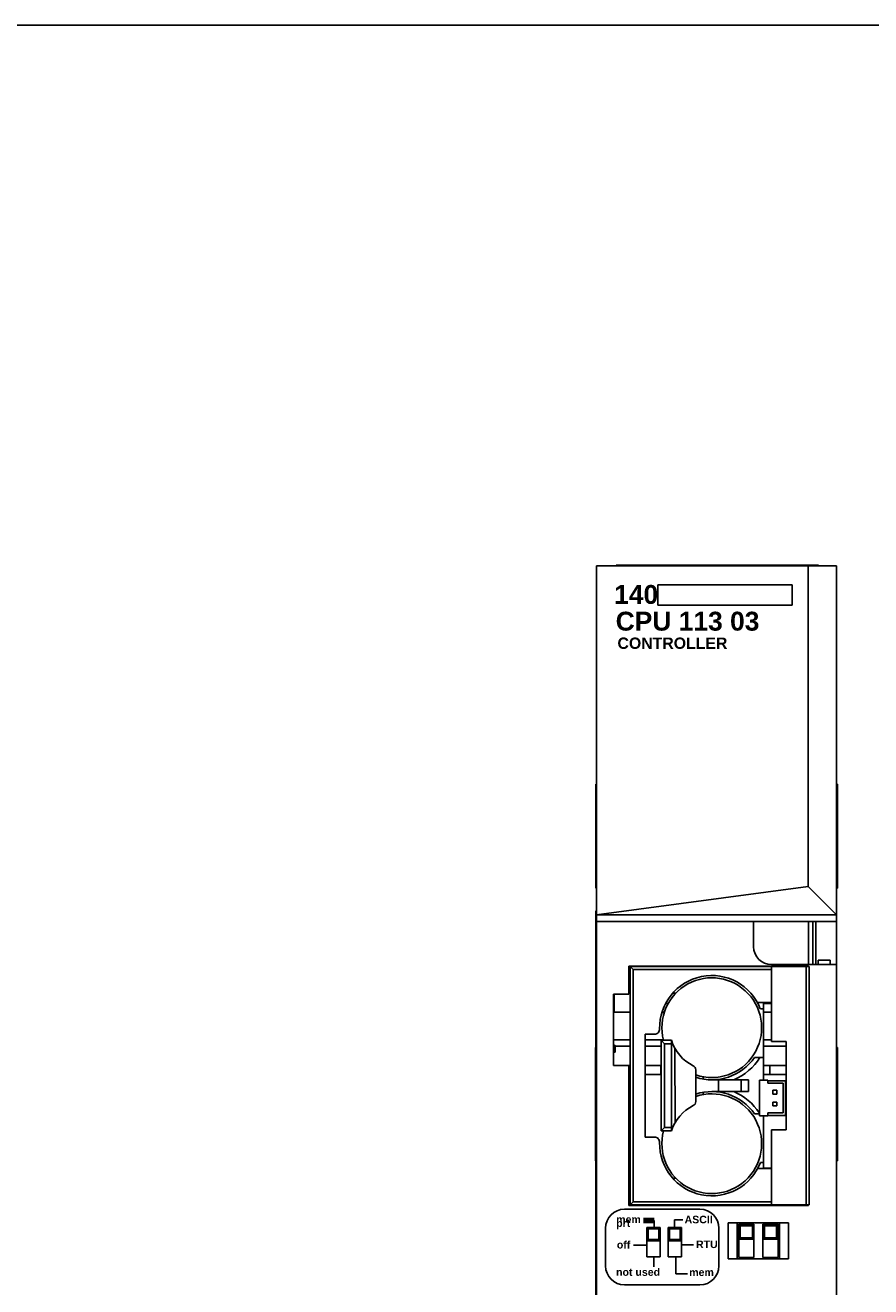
# Model space of a CAD drawing. Extents: x 0 to 22, y 0 to 17.
# Tile 2 of 2: x 5.6 to 11.2, y 8.7 to 17. Entities that reach past the tile are written whole.
import ezdxf

# ---------------------------------------------------------------- set-up
doc = ezdxf.new("R2010")
doc.units = 0
doc.header["$LTSCALE"] = 1.21
doc.header["$MEASUREMENT"] = 0
doc.layers.get('0').update_dxf_attribs({"linetype": 'CONTINUOUS'})

msp = doc.modelspace()

# ---------------------------------------------------------------- linework, layer by layer
for p, q in [((0, 17), (22, 17)), ((9.3775, 3.5797), (9.3775, 13.4222)), ((9.3775, 13.4222), (10.9657, 13.4222)), ((9.5074, 13.4274), (10.846, 13.4274)), ((10.7779, 11.3018), (10.7779, 13.4222)), ((10.846, 13.4222), (10.846, 13.4274)), ((10.9657, 3.5797), (10.9657, 13.4222)), ((9.7817, 13.2978), (10.6721, 13.2978)), ((9.7817, 13.2978), (9.7817, 13.1627)), ((10.6721, 13.2978), (10.6721, 13.1627)), ((9.7817, 13.1627), (10.6721, 13.1627)), ((9.3714, 11.29), (9.3714, 11.9789)), ((9.3775, 11.9789), (9.3714, 11.9789)), ((10.9657, 11.9789), (10.9718, 11.9789)), ((10.9718, 11.29), (10.9718, 11.9789)), ((9.3775, 11.29), (9.3714, 11.29)), ((9.3775, 11.114), (10.7779, 11.3018)), ((10.7779, 11.3018), (10.9657, 11.114)), ((10.9657, 11.29), (10.9718, 11.29)), ((9.3724, 7.5955), (9.3724, 11.1388)), ((9.3775, 11.1388), (9.3724, 11.1388)), ((10.9657, 11.114), (9.3775, 11.114)), ((9.3775, 11.0699), (10.9657, 11.0699)), ((10.4165, 11.0699), (10.4165, 10.9022)), ((10.7787, 10.7841), (10.7787, 11.0699)), ((10.8082, 10.7841), (10.8082, 11.0699)), ((10.8279, 10.7841), (10.8279, 11.0699)), ((9.5917, 10.7746), (9.5917, 10.5886)), ((10.7806, 10.7746), (9.5917, 10.7746)), ((9.5997, 10.7716), (9.5997, 9.1937)), ((9.6194, 10.752), (9.5997, 10.7716)), ((9.5997, 10.7716), (10.7835, 10.7716)), ((9.6321, 10.7716), (9.6321, 10.7746)), ((9.6981, 10.7716), (9.6981, 10.7746)), ((10.0732, 10.7716), (10.0732, 10.7746)), ((10.1612, 10.7746), (10.1536, 10.7716)), ((10.5346, 10.7841), (10.9657, 10.7841)), ((10.5355, 10.7716), (10.5355, 10.2752)), ((10.6108, 10.7746), (10.6284, 10.7739)), ((10.6284, 10.7746), (10.6284, 10.7725)), ((10.6284, 10.7725), (10.6946, 10.7725)), ((10.6946, 10.7736), (10.7222, 10.7746)), ((10.6946, 10.7736), (10.6946, 10.7725)), ((10.7639, 9.1937), (10.7639, 10.7716)), ((10.7806, 10.7716), (10.7806, 10.7746)), ((10.7835, 9.1937), (10.7835, 10.7716)), ((10.8444, 10.7841), (10.8444, 10.814)), ((10.8444, 10.814), (10.9239, 10.814)), ((10.9239, 10.7841), (10.9239, 10.814)), ((9.6194, 10.752), (9.6194, 9.2134)), ((10.5355, 10.752), (9.6194, 10.752)), ((9.4893, 10.5886), (9.4893, 10.1161)), ((9.5917, 10.5886), (9.4893, 10.5886)), ((9.4927, 10.4695), (9.4927, 10.5886)), ((9.8338, 10.5266), (9.8517, 10.5266)), ((9.8817, 10.5958), (9.9026, 10.5958)), ((10.5355, 10.5326), (10.4419, 10.5326)), ((10.4825, 10.0185), (10.4825, 10.5304)), ((10.4825, 10.5304), (10.5355, 10.5304)), ((10.4825, 10.5266), (10.5355, 10.5266)), ((9.4927, 10.4695), (9.5997, 10.4695)), ((9.8102, 10.4695), (9.826, 10.4695)), ((10.4825, 10.4921), (10.4609, 10.4921)), ((10.4825, 10.4695), (10.5355, 10.4695)), ((9.4893, 10.2868), (9.5997, 10.2868)), ((9.6997, 10.3226), (9.6997, 9.6426)), ((9.7594, 10.3226), (9.6997, 10.3226)), ((9.6997, 10.2868), (9.8203, 10.2868)), ((9.8037, 10.2833), (9.8037, 9.6833)), ((9.8273, 10.2597), (9.8037, 10.2833)), ((9.8721, 10.2833), (9.8037, 10.2833)), ((9.8726, 9.6833), (9.8721, 10.2833)), ((10.4825, 10.2868), (10.5355, 10.2868)), ((10.5355, 10.2752), (10.6324, 10.2752)), ((10.6324, 10.2752), (10.6324, 9.6902)), ((9.3707, 9.4852), (9.3707, 10.2352)), ((9.3707, 10.2352), (9.3724, 10.2352)), ((9.4899, 10.258), (9.4893, 10.2588)), ((9.5005, 10.2037), (9.4893, 10.2037)), ((9.4917, 10.2559), (9.4899, 10.258)), ((9.494, 10.253), (9.4917, 10.2559)), ((9.4963, 10.2501), (9.494, 10.253)), ((9.5005, 10.245), (9.4963, 10.2501)), ((9.5005, 10.245), (9.5005, 10.2037)), ((9.5005, 10.245), (9.5997, 10.245)), ((9.6997, 10.245), (9.8037, 10.245)), ((9.8273, 10.2597), (9.8273, 9.7069)), ((9.8721, 10.2597), (9.8273, 10.2597)), ((9.8958, 10.2286), (9.8962, 9.7373)), ((10.4825, 10.245), (10.6324, 10.245)), ((10.9657, 10.2352), (10.9707, 10.2352)), ((10.9707, 9.4852), (10.9707, 10.2352)), ((9.3707, 10.1102), (9.3724, 10.1102)), ((9.4893, 10.1161), (9.5917, 10.1161)), ((9.5917, 10.1161), (9.5917, 9.19)), ((9.5997, 10.1152), (9.5917, 10.1152)), ((9.6997, 10.1152), (9.8037, 10.1152)), ((9.8029, 10.1152), (9.8029, 10.0561)), ((10.4825, 10.1697), (10.4229, 10.1697)), ((10.4825, 10.1152), (10.6324, 10.1152)), ((10.5238, 10.1152), (10.5238, 10.0561)), ((10.632, 10.1152), (10.632, 10.0561)), ((10.9657, 10.1102), (10.9707, 10.1102)), ((9.5997, 10.0561), (9.5917, 10.0561)), ((9.8037, 10.0561), (9.6997, 10.0561)), ((10.0336, 9.8771), (10.0336, 10.0882)), ((10.0835, 10.0416), (10.0835, 10.026)), ((10.1394, 10.0215), (10.3835, 10.0215)), ((10.1836, 9.9438), (10.1836, 10.0215)), ((10.3335, 9.9438), (10.3335, 10.0215)), ((10.3835, 9.9438), (10.3835, 10.0215)), ((10.4548, 9.7823), (10.4548, 10.0185)), ((10.4548, 10.0185), (10.5103, 10.0185)), ((10.6324, 10.0561), (10.4825, 10.0561)), ((10.5103, 10.0185), (10.5103, 9.9989)), ((10.0835, 9.9392), (10.0835, 9.9237)), ((10.1395, 9.9438), (10.3835, 9.9438)), ((10.6284, 10.015), (10.5103, 10.015)), ((10.5103, 9.9989), (10.6123, 9.9989)), ((10.5442, 9.9272), (10.5442, 9.9524)), ((10.5442, 9.9524), (10.5694, 9.9524)), ((10.5694, 9.9524), (10.5694, 9.9272)), ((10.6123, 9.802), (10.6123, 9.9989)), ((10.6284, 10.015), (10.6284, 9.7859)), ((10.6284, 9.9524), (10.6324, 9.9524)), ((10.5694, 9.9272), (10.5442, 9.9272)), ((10.5442, 9.8485), (10.5442, 9.8737)), ((10.5442, 9.8737), (10.5694, 9.8737)), ((10.5694, 9.8737), (10.5694, 9.8485)), ((10.6284, 9.9272), (10.6324, 9.9272)), ((10.6284, 9.8737), (10.6324, 9.8737)), ((10.4548, 9.7957), (10.4229, 9.7957)), ((10.5103, 9.7823), (10.4548, 9.7823)), ((10.4825, 9.4365), (10.4825, 9.7823)), ((10.5103, 9.802), (10.5103, 9.7823)), ((10.5103, 9.802), (10.6123, 9.802)), ((10.6284, 9.7859), (10.5103, 9.7859)), ((10.5694, 9.8485), (10.5442, 9.8485)), ((10.6284, 9.8485), (10.6324, 9.8485)), ((9.8273, 9.7069), (9.8037, 9.6833)), ((9.8273, 9.7069), (9.8726, 9.7069)), ((10.5355, 9.6902), (10.5355, 9.1937)), ((10.6324, 9.6902), (10.5355, 9.6902)), ((9.3707, 9.6102), (9.3724, 9.6102)), ((9.6997, 9.6426), (9.7596, 9.6426)), ((9.8037, 9.6833), (9.8726, 9.6833)), ((10.9657, 9.6102), (10.9707, 9.6102)), ((9.3724, 9.4852), (9.3707, 9.4852)), ((10.5355, 9.4343), (10.4428, 9.4343)), ((10.4825, 9.4748), (10.4615, 9.4748)), ((10.4825, 9.4365), (10.5355, 9.4365)), ((10.9707, 9.4852), (10.9657, 9.4852)), ((9.8816, 9.3698), (9.9025, 9.3698)), ((9.5917, 9.19), (10.7806, 9.19)), ((9.6194, 9.2134), (9.5997, 9.1937)), ((9.5997, 9.1937), (10.7835, 9.1937)), ((9.6194, 9.2134), (10.5355, 9.2134)), ((9.6321, 9.19), (9.6321, 9.1937)), ((9.6981, 9.19), (9.6981, 9.1937)), ((10.1536, 9.1937), (10.1747, 9.19)), ((10.4825, 9.19), (10.4825, 9.192)), ((10.4825, 9.192), (10.5884, 9.192)), ((10.5884, 9.192), (10.6284, 9.1927)), ((10.6284, 9.1927), (10.6284, 9.1933)), ((10.6284, 9.1933), (10.6946, 9.1933)), ((10.6946, 9.1928), (10.6946, 9.1933)), ((10.6946, 9.1928), (10.7246, 9.1923)), ((10.7246, 9.1923), (10.7806, 9.1923)), ((10.7806, 9.19), (10.7806, 9.1937)), ((9.5615, 9.1648), (10.0615, 9.1648)), ((9.4365, 8.7898), (9.4365, 9.0398)), ((9.7989, 9.0451), (9.7107, 9.0451)), ((9.7195, 9.0363), (9.7107, 9.0451)), ((9.7107, 9.0451), (9.7107, 8.851)), ((9.7901, 9.0363), (9.7195, 9.0363)), ((9.7195, 9.0363), (9.7195, 8.9657)), ((9.7575, 9.0907), (9.7575, 9.0451)), ((9.7901, 9.0363), (9.7989, 9.0451)), ((9.7901, 8.9657), (9.7901, 9.0363)), ((9.7989, 8.851), (9.7989, 9.0451)), ((9.94, 9.0451), (9.8518, 9.0451)), ((9.8606, 9.0363), (9.8518, 9.0451)), ((9.8518, 9.0451), (9.8518, 8.851)), ((9.9312, 9.0363), (9.8606, 9.0363)), ((9.8606, 9.0363), (9.8606, 8.9657)), ((9.949, 9.095), (9.8931, 9.095)), ((9.8931, 9.095), (9.8931, 9.0451)), ((9.9312, 9.0363), (9.94, 9.0451)), ((9.9312, 8.9657), (9.9312, 9.0363)), ((9.94, 8.851), (9.94, 9.0451)), ((10.1865, 9.0398), (10.1865, 8.7898)), ((10.2489, 9.0742), (10.2489, 8.838)), ((10.6465, 9.0742), (10.2489, 9.0742)), ((10.308, 9.0742), (10.308, 8.838)), ((10.3184, 9.0661), (10.3184, 8.8461)), ((10.4184, 9.0661), (10.3184, 9.0661)), ((10.3284, 9.0561), (10.3184, 9.0661)), ((10.3284, 9.0561), (10.3284, 8.9761)), ((10.4084, 9.0561), (10.3284, 9.0561)), ((10.4084, 9.0561), (10.4184, 9.0661)), ((10.4084, 8.9761), (10.4084, 9.0561)), ((10.4184, 8.8461), (10.4184, 9.0661)), ((10.4784, 9.0661), (10.4784, 8.8461)), ((10.5784, 9.0661), (10.4784, 9.0661)), ((10.4884, 9.0561), (10.4784, 9.0661)), ((10.4884, 9.0561), (10.4884, 8.9761)), ((10.5684, 9.0561), (10.4884, 9.0561)), ((10.5684, 9.0561), (10.5784, 9.0661)), ((10.5684, 8.9761), (10.5684, 9.0561)), ((10.5784, 8.8461), (10.5784, 9.0661)), ((10.5875, 8.838), (10.5875, 9.0742)), ((10.6465, 8.838), (10.6465, 9.0742)), ((9.7195, 8.9657), (9.7107, 8.9569)), ((9.7107, 8.9569), (9.7989, 8.9569)), ((9.7195, 8.9657), (9.7901, 8.9657)), ((9.7901, 8.9657), (9.7989, 8.9569)), ((9.8606, 8.9657), (9.8518, 8.9569)), ((9.8518, 8.9569), (9.94, 8.9569)), ((9.8606, 8.9657), (9.9312, 8.9657)), ((9.9312, 8.9657), (9.94, 8.9569)), ((10.3284, 8.9761), (10.3184, 8.9661)), ((10.3184, 8.9661), (10.4184, 8.9661)), ((10.3284, 8.9761), (10.4084, 8.9761)), ((10.4084, 8.9761), (10.4184, 8.9661)), ((10.4884, 8.9761), (10.4784, 8.9661)), ((10.4784, 8.9661), (10.5784, 8.9661)), ((10.4884, 8.9761), (10.5684, 8.9761)), ((10.5684, 8.9761), (10.5784, 8.9661)), ((9.622, 8.9273), (9.7107, 8.9273)), ((9.7107, 8.851), (9.7989, 8.851)), ((9.7554, 8.7833), (9.7554, 8.851)), ((9.8518, 8.851), (9.94, 8.851)), ((9.9017, 8.7381), (9.9017, 8.851)), ((10.0179, 8.9295), (9.94, 8.9295)), ((10.2489, 8.838), (10.6465, 8.838)), ((10.3184, 8.8461), (10.4184, 8.8461)), ((10.4784, 8.8461), (10.5784, 8.8461)), ((9.9792, 8.7381), (9.9017, 8.7381)), ((10.0615, 8.6648), (9.5615, 8.6648))]:
    msp.add_line(p, q)
at = {"lineweight": 100}
msp.add_line((9.6887, 9.0907), (9.7575, 9.0907), dxfattribs=at)
msp.add_lwpolyline([(9.4927, 10.4695), (9.4923, 10.4695), (9.492, 10.4695), (9.4917, 10.4695), (9.4914, 10.4695), (9.4911, 10.4695), (9.4908, 10.4695), (9.4905, 10.4695), (9.4902, 10.4696), (9.4898, 10.4696), (9.4895, 10.4696), (9.4893, 10.4696)])
for centre, radius, start, end in [((10.5346, 10.9022), 0.1181, 180, 270), ((10.1394, 10.3665), 0.3451, 21.34283, 181.33297), ((10.1394, 10.3665), 0.33, 251.27485, 194.6492), ((9.7594, 10.3577), 0.035, 270, 1.33297), ((10.1394, 10.3665), 0.28, 197.28962, 244.06545), ((10.0041, 10.0882), 0.0295, 0, 64.06545), ((10.1394, 10.3665), 0.3451, 252.13833, 325.21834), ((10.1394, 10.3665), 0.3746, 292.90122, 328.29903), ((10.1395, 9.5988), 0.345, 34.79074, 107.88237), ((10.1395, 9.5988), 0.3745, 32.64913, 67.09634), ((10.1395, 9.5988), 0.33, 165.12103, 108.74288), ((10.0041, 9.8771), 0.0295, 295.954, 0), ((10.1395, 9.5988), 0.28, 115.954, 162.43511), ((9.7596, 9.6076), 0.035, 358.67388, 90), ((10.1395, 9.5988), 0.345, 178.67388, 338.9326), ((9.5615, 9.0398), 0.125, 90, 180), ((10.0615, 9.0398), 0.125, 0, 90), ((9.5615, 8.7898), 0.125, 180, 270), ((10.0615, 8.7898), 0.125, 270, 0)]:
    msp.add_arc(centre, radius, start, end)

# ---------------------------------------------------------------- texts
at = {"attachment_point": 1}
for s, insert, char_height, width in [('{\\fArial|b1|i0|c0|p34;140}', (9.4935, 13.2958), 0.125, 0.2823), ('{\\fArial|b1|i0|c0|p34;CPU 113 03}', (9.5035, 13.119), 0.125, 1.125), ('{\\fArial|b1|i0|c0|p34;CONTROLLER}', (9.5154, 12.9482), 0.075, 1.0528)]:
    msp.add_mtext(s, dxfattribs=dict(at, insert=insert, char_height=char_height, width=width))
at = {"char_height": 0.05, "attachment_point": 1}
for s, insert, width, line_spacing_factor in [('{\\fArial|b1|i0|c0|p34;mem\\P prt}', (9.5069, 9.1232), 0.1, 0.2998), ('{\\fArial|b1|i0|c0|p34;ASCII}', (9.9596, 9.122), 0.1, 0.3), ('{\\fArial|b1|i0|c0|p34;off}', (9.5114, 8.9551), 0.1, 0.3), ('{\\fArial|b1|i0|c0|p34;RTU}', (10.035, 8.9581), 0.1, 0.3), ('{\\fArial|b1|i0|c0|p34;not used}', (9.5063, 8.7745), 0.337167, 0.3), ('{\\fArial|b1|i0|c0|p34;mem}', (9.9902, 8.7732), 0.1, 0.3)]:
    msp.add_mtext(s, dxfattribs=dict(at, insert=insert, width=width, line_spacing_factor=line_spacing_factor))

doc.saveas('drawing.dxf')
